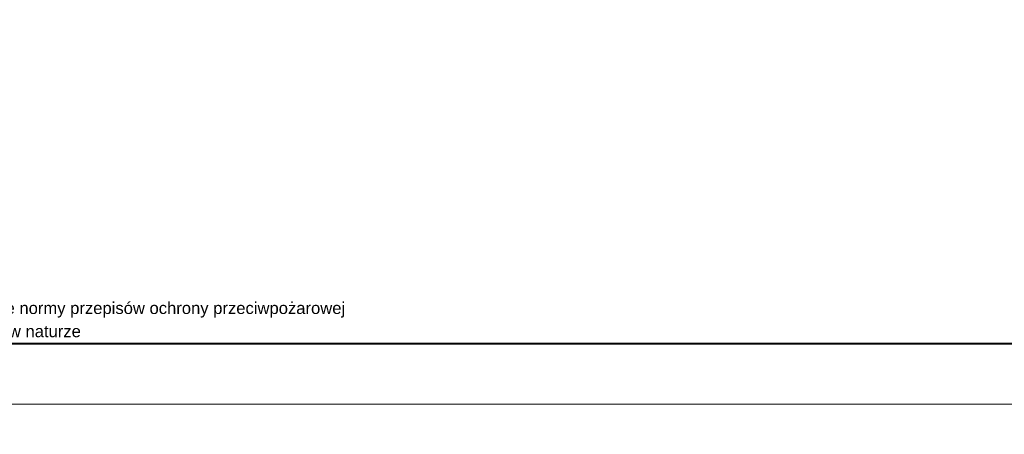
# Model space of a CAD drawing. Header units: centimetres. Extents: x -15121 to 30567, y -60641 to 0.
# Tile 86 of 256: x 4088 to 4747, y -25995 to -25717. Entities that reach past the tile are written whole.
import ezdxf

# ---------------------------------------------------------------- set-up
doc = ezdxf.new("R2010")
doc.units = ezdxf.units.CM
doc.header["$LTSCALE"] = 60
doc.layers.add('A Obramowanie', color=7, linetype='Continuous', lineweight=15, plot=False)
doc.layers.add('A Ramka', color=5, linetype='Continuous', lineweight=40)
doc.layers.add('AIKA tabelka ogólna 25', color=7, linetype='Continuous', lineweight=20)
doc.styles.add('Annotative', font='arial.ttf')

msp = doc.modelspace()

# ---------------------------------------------------------------- linework, layer by layer
at = {"layer": 'A Obramowanie', "transparency": 33554610}
for points in [[(5922.788, -25975.0194), (3689.6487, -25975.0194), (3689.6487, -24408.9094), (5922.788, -24408.9094)], [(5922.788, -27541.1294), (3689.6487, -27541.1294), (3689.6487, -25975.0194), (5922.788, -25975.0194)]]:
    msp.add_lwpolyline(points, close=True, dxfattribs=at)
at = {"layer": 'A Ramka', "transparency": 33554610}
msp.add_lwpolyline([(5885.193, -24449.4644), (3727.2437, -24449.4644), (3727.2437, -25934.4644), (5885.193, -25934.4644)], close=True, dxfattribs=at)

# ---------------------------------------------------------------- texts
at = {"layer": 'AIKA tabelka ogólna 25', "transparency": 33554610, "style": 'Annotative'}
for s, height, p in [('Wszystkie materiały użyte w projekcie muszą spełniać obowiązujące normy przepisów ochrony przeciwpożarowej ', 7.9545455, (3748.1785, -25914.6577)), ('Przed przystąpieniem do prac wszystkie wymiary należy sprawdzić w naturze', 7.954545, (3748.5768, -25930.1934))]:
    msp.add_text(s, height=height, dxfattribs=at).set_placement(p)

doc.saveas('drawing.dxf')
